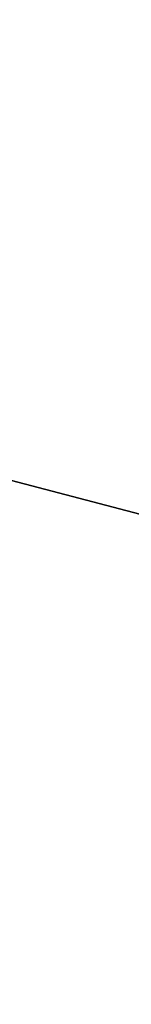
# Model space of a CAD drawing. Header units: millimetres. Extents: x -83 to 676, y -83 to 676.
# Tile 56 of 256: x 58.00952 to 58.01166, y 166.8811 to 166.9. Entities that reach past the tile are written whole.
import ezdxf

# ---------------------------------------------------------------- set-up
doc = ezdxf.new("R2010")
doc.units = ezdxf.units.MM
doc.header["$MEASUREMENT"] = 0
doc.layers.add('IGES level 0', color=7, linetype='Continuous', true_color=0xff7878)

msp = doc.modelspace()

# ---------------------------------------------------------------- linework, layer by layer
at = {"layer": 'IGES level 0', "color": 171, "true_color": 0x6666ff}
for p, q in [((60.126896, 166.337647, 76.7), (57.796363, 166.946827, 76.7)), ((57.830954, 166.937785, 77.2), (60.126896, 166.337647, 77.2)), ((57.830954, 166.937785, 76.2), (60.126896, 166.337647, 76.2)), ((60.126896, 166.337647, 77.2), (57.830954, 166.937785, 77.2)), ((57.830954, 166.937785, 76.2), (60.126896, 166.337647, 76.2))]:
    msp.add_line(p, q, dxfattribs=at)

doc.saveas('drawing.dxf')
